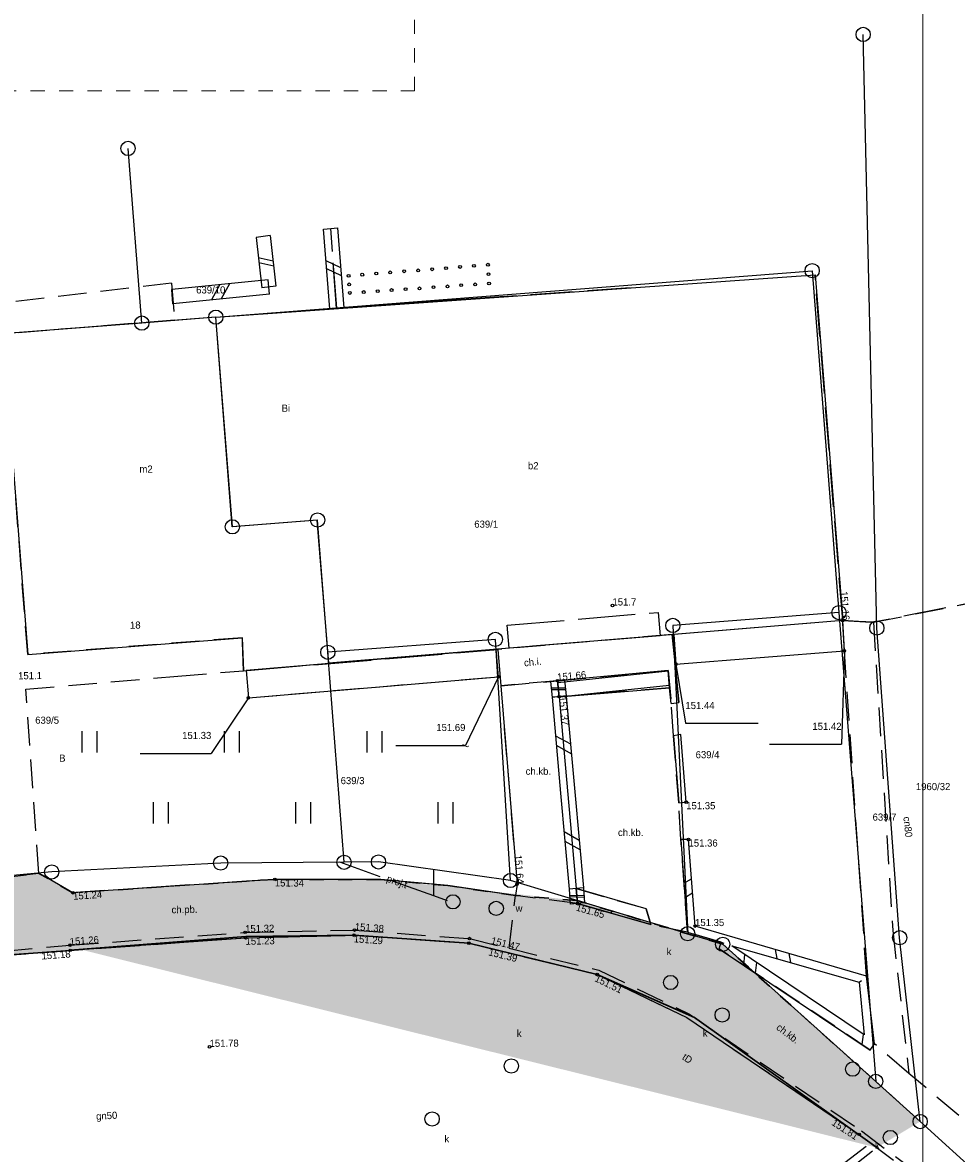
# Model space of a CAD drawing. Extents: x 7583285 to 7585126, y 6019995 to 6020809.
# Tile 51 of 54: x 7584478 to 7584510, y 6020719 to 6020759. Entities that reach past the tile are written whole.
import ezdxf
from ezdxf.enums import TextEntityAlignment as Align

# ---------------------------------------------------------------- set-up
doc = ezdxf.new("R2010")
doc.units = 0
doc.header["$MEASUREMENT"] = 0
for name, pattern in [('1_1', [0]), ('1_14', [1, 0, -1]), ('1_OTDN_B', [0]), ('1_OTDN_BG', [0]), ('1_OTKC', [1.5, 1, -0.5]), ('1_OTKJ', [2, 1.5, -0.5]), ('1_OTKK', [0]), ('1_OTKS', [0]), ('1_OTKSG', [0]), ('1_OTZI', [1.5, 1, -0.5]), ('1_OTZT', [1.5, 1, -0.5]), ('3', [1, 0.5, -0.5]), ('3_1', [0]), ('3_EGBA', [2.5, 2, -0.5]), ('3_EGBI', [0]), ('3_EGBI17', [0]), ('3_EGBT', [0]), ('3_EGBU_A', [0]), ('4_SULO', [0]), ('4_SUPP_P', [2, 1.5, -0.5]), ('KUM', [1, 0.5, -0.5])]:
    doc.linetypes.add(name, pattern=pattern)
doc.layers.get('0').update_dxf_attribs({"linetype": 'CONTINUOUS', "lineweight": 5})
for name, color, linetype, lineweight in [('0 Krawężnik ', 1, 'CONTINUOUS', 30), ('0 obrzeże', 51, '3', 30), ('Dzialki', 3, 'CONTINUOUS', 25)]:
    doc.layers.add(name, color=color, linetype=linetype, lineweight=lineweight)
for name, color, linetype in [('EADTD_T_0', 216, 'CONTINUOUS'), ('EGBB_E_T_0', 7, 'CONTINUOUS'), ('EGBB_L_0', 36, '3_EGBU_A'), ('EGBC_L_3', 7, '3_EGBA'), ('EGBE_L_2', 7, '3_EGBI'), ('EGBE_L_8', 7, '3_1'), ('Numery_dzialek', 7, 'CONTINUOUS'), ('Numery_uzytkow', 3, 'CONTINUOUS'), ('OTD_L_12', 7, 'CONTINUOUS'), ('OTK_E_T_1', 7, 'CONTINUOUS'), ('OTK_L_0', 7, '1_OTKJ'), ('OTK_L_1', 7, '1_OTKK'), ('OTK_L_2', 7, '1_OTKC'), ('OTK_L_6', 7, '1_OTKS'), ('OTO_L_0', 7, 'CONTINUOUS'), ('OTR_T_0', 7, 'CONTINUOUS'), ('OTR_T_1', 7, 'CONTINUOUS'), ('OTZ_L_3', 7, '1_OTZT'), ('P_SUTP_E_T_0', 30, 'CONTINUOUS'), ('P_SUTP_L_0', 30, '4_SUPP_P'), ('Punkty', 7, 'CONTINUOUS'), ('SUCP_E_T_0', 212, 'CONTINUOUS'), ('SUGP_E_T_0', 52, 'CONTINUOUS'), ('SUK_E_T_4', 36, 'CONTINUOUS'), ('SUK_T_3', 36, 'CONTINUOUS'), ('SUL_L_1', 7, '4_SULO'), ('SUP_E_T_1', 7, 'CONTINUOUS'), ('SUP_T_0', 7, 'CONTINUOUS'), ('SUP_T_4', 7, 'CONTINUOUS'), ('SUTP_E_T_0', 30, 'CONTINUOUS')]:
    doc.layers.add(name, color=color, linetype=linetype)

# ---------------------------------------------------------------- blocks, each defined once
blk = doc.blocks.new('GRT')
at = {"linetype": 'Continuous'}
blk.add_circle((0, 0), 0.25, dxfattribs=at)
blk = doc.blocks.new('1_OTRN')
at = {"linetype": 'Continuous'}
blk.add_circle((0, 0), 0.045, dxfattribs=at)
blk = doc.blocks.new('1_OTRS')
at = {"linetype": 'Continuous'}
blk.add_circle((0, 0), 0.045, dxfattribs=at)
blk = doc.blocks.new('1_OTZT')
at = {"linetype": 'Continuous'}
for p, q in [((-0.2625, -0.375), (-0.2625, 0.375)), ((0.2625, -0.375), (0.2625, 0.375))]:
    blk.add_line(p, q, dxfattribs=at)
blk = doc.blocks.new('4_SUKS')
at = {"linetype": 'Continuous'}
blk.add_circle((0, 0), 0.25, dxfattribs=at)
blk = doc.blocks.new('4_SUPK')
at = {"linetype": 'Continuous'}
blk.add_circle((0, 0), 0.25, dxfattribs=at)
blk = doc.blocks.new('4_SUPW')
at = {"linetype": 'Continuous'}
blk.add_circle((0, 0), 0.25, dxfattribs=at)

msp = doc.modelspace()

# ---------------------------------------------------------------- hatches: boundary and pattern name
at = {"lineweight": 30}
h = msp.add_hatch(color=5, dxfattribs=at)
h.dxf.hatch_style = 1
h.set_gradient(color1=(173, 173, 173), color2=(157, 157, 157), one_color=1, tint=0.52)
edge = h.paths.add_edge_path()
edge.add_line((7584459.314, 6020731.339), (7584460.1, 6020729.39))
edge.add_line((7584460.1, 6020729.39), (7584461.13, 6020727.94))
edge.add_line((7584461.13, 6020727.94), (7584462.62, 6020726.59))
edge.add_line((7584462.62, 6020726.59), (7584464.43, 6020725.75))
edge.add_line((7584464.43, 6020725.75), (7584466.55, 6020725.4))
edge.add_line((7584466.55, 6020725.4), (7584468.28, 6020725.44))
edge.add_line((7584468.28, 6020725.44), (7584471.254, 6020725.658))
edge.add_line((7584471.254, 6020725.658), (7584475.223, 6020725.95))
edge.add_line((7584475.223, 6020725.95), (7584479.311, 6020726.243))
edge.add_line((7584479.311, 6020726.243), (7584485.46, 6020726.69))
edge.add_line((7584485.46, 6020726.69), (7584489.27, 6020726.78))
edge.add_line((7584489.27, 6020726.78), (7584493.3, 6020726.5))
edge.add_line((7584493.3, 6020726.5), (7584497.8, 6020725.4))
edge.add_line((7584497.8, 6020725.4), (7584501.217, 6020723.89))
edge.add_line((7584501.217, 6020723.89), (7584506.338, 6020720.239))
edge.add_line((7584506.338, 6020720.239), (7584507.619, 6020719.325))
edge.add_line((7584507.619, 6020719.325), (7584509.14, 6020720.24))
edge.add_line((7584509.14, 6020720.24), (7584507.58, 6020721.65))
edge.add_line((7584507.58, 6020721.65), (7584502.21, 6020726.46))
edge.add_line((7584502.21, 6020726.46), (7584497.102, 6020727.996))
edge.add_line((7584497.102, 6020727.996), (7584494.94, 6020728.17))
edge.add_line((7584494.94, 6020728.17), (7584492.56, 6020728.52))
edge.add_line((7584492.56, 6020728.52), (7584486.535, 6020728.739))
edge.add_line((7584486.535, 6020728.739), (7584479.4, 6020728.27))
edge.add_line((7584479.4, 6020728.27), (7584478.21, 6020728.95))
edge.add_line((7584478.21, 6020728.95), (7584464.65, 6020727.41))
edge.add_line((7584464.65, 6020727.41), (7584461.645, 6020731.771))
edge = h.paths.add_edge_path()
edge.add_line((7584459.314, 6020731.339), (7584461.664, 6020731.774))
h = msp.add_hatch(color=5, dxfattribs=at)
h.dxf.hatch_style = 1
h.set_gradient(color1=(173, 173, 173), color2=(157, 157, 157), one_color=1, tint=0.52)
edge = h.paths.add_edge_path()
edge.add_line((7584459.314, 6020731.339), (7584460.1, 6020729.39))
edge.add_line((7584460.1, 6020729.39), (7584461.13, 6020727.94))
edge.add_line((7584461.13, 6020727.94), (7584462.62, 6020726.59))
edge.add_line((7584462.62, 6020726.59), (7584464.43, 6020725.75))
edge.add_line((7584464.43, 6020725.75), (7584466.55, 6020725.4))
edge.add_line((7584466.55, 6020725.4), (7584468.28, 6020725.44))
edge.add_line((7584468.28, 6020725.44), (7584471.254, 6020725.658))
edge.add_line((7584471.254, 6020725.658), (7584475.223, 6020725.95))
edge.add_line((7584475.223, 6020725.95), (7584479.311, 6020726.243))
edge.add_line((7584479.311, 6020726.243), (7584485.46, 6020726.69))
edge.add_line((7584485.46, 6020726.69), (7584489.27, 6020726.78))
edge.add_line((7584489.27, 6020726.78), (7584493.3, 6020726.5))
edge.add_line((7584493.3, 6020726.5), (7584497.8, 6020725.4))
edge.add_line((7584497.8, 6020725.4), (7584501.217, 6020723.89))
edge.add_line((7584501.217, 6020723.89), (7584506.338, 6020720.239))
edge.add_line((7584506.338, 6020720.239), (7584507.619, 6020719.325))
edge.add_line((7584507.619, 6020719.325), (7584509.14, 6020720.24))
edge.add_line((7584509.14, 6020720.24), (7584507.58, 6020721.65))
edge.add_line((7584507.58, 6020721.65), (7584502.21, 6020726.46))
edge.add_line((7584502.21, 6020726.46), (7584497.102, 6020727.996))
edge.add_line((7584497.102, 6020727.996), (7584494.94, 6020728.17))
edge.add_line((7584494.94, 6020728.17), (7584492.56, 6020728.52))
edge.add_line((7584492.56, 6020728.52), (7584486.535, 6020728.739))
edge.add_line((7584486.535, 6020728.739), (7584479.4, 6020728.27))
edge.add_line((7584479.4, 6020728.27), (7584478.21, 6020728.95))
edge.add_line((7584478.21, 6020728.95), (7584464.65, 6020727.41))
edge.add_line((7584464.65, 6020727.41), (7584461.645, 6020731.771))
edge = h.paths.add_edge_path()
edge.add_line((7584459.314, 6020731.339), (7584461.664, 6020731.774))
h = msp.add_hatch(color=5, dxfattribs=at)
h.dxf.hatch_style = 1
h.set_gradient(color1=(173, 173, 173), color2=(157, 157, 157), one_color=1, tint=0.52)
edge = h.paths.add_edge_path()
edge.add_line((7584459.314, 6020731.339), (7584460.1, 6020729.39))
edge.add_line((7584460.1, 6020729.39), (7584461.13, 6020727.94))
edge.add_line((7584461.13, 6020727.94), (7584462.62, 6020726.59))
edge.add_line((7584462.62, 6020726.59), (7584464.43, 6020725.75))
edge.add_line((7584464.43, 6020725.75), (7584466.55, 6020725.4))
edge.add_line((7584466.55, 6020725.4), (7584468.28, 6020725.44))
edge.add_line((7584468.28, 6020725.44), (7584471.254, 6020725.658))
edge.add_line((7584471.254, 6020725.658), (7584475.223, 6020725.95))
edge.add_line((7584475.223, 6020725.95), (7584479.311, 6020726.243))
edge.add_line((7584479.311, 6020726.243), (7584485.46, 6020726.69))
edge.add_line((7584485.46, 6020726.69), (7584489.27, 6020726.78))
edge.add_line((7584489.27, 6020726.78), (7584493.3, 6020726.5))
edge.add_line((7584493.3, 6020726.5), (7584497.8, 6020725.4))
edge.add_line((7584497.8, 6020725.4), (7584501.217, 6020723.89))
edge.add_line((7584501.217, 6020723.89), (7584506.338, 6020720.239))
edge.add_line((7584506.338, 6020720.239), (7584507.619, 6020719.325))
edge.add_line((7584507.619, 6020719.325), (7584509.14, 6020720.24))
edge.add_line((7584509.14, 6020720.24), (7584507.58, 6020721.65))
edge.add_line((7584507.58, 6020721.65), (7584502.21, 6020726.46))
edge.add_line((7584502.21, 6020726.46), (7584497.102, 6020727.996))
edge.add_line((7584497.102, 6020727.996), (7584494.94, 6020728.17))
edge.add_line((7584494.94, 6020728.17), (7584492.56, 6020728.52))
edge.add_line((7584492.56, 6020728.52), (7584486.535, 6020728.739))
edge.add_line((7584486.535, 6020728.739), (7584479.4, 6020728.27))
edge.add_line((7584479.4, 6020728.27), (7584478.21, 6020728.95))
edge.add_line((7584478.21, 6020728.95), (7584464.65, 6020727.41))
edge.add_line((7584464.65, 6020727.41), (7584461.645, 6020731.771))
edge = h.paths.add_edge_path()
edge.add_line((7584459.314, 6020731.339), (7584461.664, 6020731.774))
h = msp.add_hatch(color=5, dxfattribs=at)
h.dxf.hatch_style = 1
h.set_gradient(color1=(173, 173, 173), color2=(157, 157, 157), one_color=1, tint=0.52)
edge = h.paths.add_edge_path()
edge.add_line((7584459.314, 6020731.342), (7584461.645, 6020731.771))
edge.add_line((7584461.645, 6020731.771), (7584464.651, 6020727.409))
edge.add_line((7584464.651, 6020727.409), (7584475.791, 6020728.669))
edge.add_line((7584475.791, 6020728.669), (7584478.21, 6020728.95))
edge.add_line((7584478.21, 6020728.95), (7584479.4, 6020728.27))
edge.add_line((7584479.4, 6020728.27), (7584486.49, 6020728.74))
edge.add_line((7584486.49, 6020728.74), (7584490.21, 6020728.73))
edge.add_line((7584490.21, 6020728.73), (7584497.102, 6020727.996))
edge.add_line((7584497.102, 6020727.996), (7584502.21, 6020726.46))
edge.add_line((7584502.21, 6020726.46), (7584503.274, 6020725.507))
edge.add_line((7584503.274, 6020725.507), (7584507.58, 6020721.65))
edge.add_line((7584507.58, 6020721.65), (7584509.14, 6020720.24))
edge.add_line((7584509.14, 6020720.24), (7584507.619, 6020719.325))
h = msp.add_hatch(color=5, dxfattribs=at)
h.dxf.hatch_style = 1
h.set_gradient(color1=(173, 173, 173), color2=(157, 157, 157), one_color=1, tint=0.52)
h.paths.add_polyline_path([(7584476.782, 6020728.639, 0.59939), (7584477.18, 6020728.828), (7584478.21, 6020728.95), (7584479.361, 6020728.292, 1.300226), (7584479.445, 6020728.27, 0.016415), (7584479.445, 6020728.273), (7584486.446, 6020728.733, 0.918309), (7584486.49, 6020728.74), (7584486.445, 6020728.737, -1.033657), (7584486.535, 6020728.74, -0.004866), (7584486.535, 6020728.739), (7584486.446, 6020728.733, -0.021148), (7584486.445, 6020728.737), (7584486.535, 6020728.739, -0.918309), (7584486.446, 6020728.733), (7584486.535, 6020728.739), (7584490.893, 6020728.581), (7584492.07, 6020728.16), (7584492.497, 6020728.009, 1.126288), (7584492.99, 6020727.95, 0.887872), (7584492.497, 6020728.009), (7584492.07, 6020728.16), (7584492.07, 6020728.538), (7584492.56, 6020728.52), (7584494.94, 6020728.17), (7584494.71, 6020726.32), (7584493.364, 6020726.649, 0.060045), (7584493.365, 6020726.66, 0.963521), (7584493.275, 6020726.663), (7584489.335, 6020726.957, 0.018578), (7584489.335, 6020726.96, 1.01047), (7584489.245, 6020726.959), (7584485.495, 6020726.881, 1.026452), (7584485.405, 6020726.877), (7584479.345, 6020726.433, 1.008653), (7584479.255, 6020726.426), (7584476.98, 6020726.22)])
h.paths.add_polyline_path([(7584494.51, 6020727.72, 1), (7584494.01, 6020727.72, 1)], flags=16)
h.paths.add_polyline_path([(7584482.69, 6020727.888), (7584482.7, 6020727.388), (7584483.95, 6020727.412), (7584483.94, 6020727.912)], flags=8)
h.paths.add_polyline_path([(7584486.428, 6020728.803), (7584486.427, 6020728.428), (7584487.635, 6020728.424), (7584487.636, 6020728.799)], flags=24)
h.paths.add_polyline_path([(7584485.381, 6020727.191), (7584485.389, 6020726.816), (7584486.597, 6020726.841), (7584486.589, 6020727.216)], flags=24)
h.paths.add_polyline_path([(7584494.074, 6020726.798), (7584493.984, 6020726.434), (7584495.158, 6020726.147), (7584495.247, 6020726.511)], flags=24)
h.paths.add_polyline_path([(7584479.334, 6020728.328), (7584479.358, 6020727.954), (7584480.564, 6020728.034), (7584480.539, 6020728.408)], flags=24)
h.paths.add_polyline_path([(7584479.215, 6020726.737), (7584479.242, 6020726.363), (7584480.447, 6020726.451), (7584480.42, 6020726.825)], flags=24)
h.paths.add_polyline_path([(7584489.251, 6020727.276), (7584489.223, 6020726.902), (7584490.428, 6020726.813), (7584490.456, 6020727.187)], flags=24)
h.paths.add_polyline_path([(7584490.206, 6020729.096), (7584490.038, 6020728.625), (7584491.334, 6020728.164), (7584491.502, 6020728.635)], flags=24)
h = msp.add_hatch(color=5, dxfattribs=at)
h.dxf.hatch_style = 1
h.set_gradient(color1=(173, 173, 173), color2=(157, 157, 157), one_color=1, tint=0.52)
h.paths.add_polyline_path([(7584494.94, 6020728.17), (7584496.856, 6020727.923), (7584496.86, 6020727.87), (7584497.065, 6020727.886, 0.833624), (7584497.153, 6020727.877), (7584497.8, 6020727.69), (7584498.089, 6020727.609), (7584499.69, 6020727.15), (7584500.384, 6020727.009), (7584500.741, 6020726.902, 0.999392), (7584501.219, 6020726.758), (7584501.971, 6020726.532, 0.520007), (7584502.224, 6020726.21), (7584503.274, 6020725.507), (7584506.829, 6020722.323, 2.886144), (7584507.02, 6020722.08, 0.086855), (7584507.005, 6020722.165), (7584507.394, 6020721.817, 0.997756), (7584507.765, 6020721.482), (7584508.955, 6020720.408, 0.330355), (7584508.926, 6020720.111), (7584508.329, 6020719.753, 1.283374), (7584507.914, 6020719.503), (7584507.752, 6020719.406), (7584507.08, 6020719.91), (7584501.217, 6020723.89), (7584501.04, 6020724.01), (7584497.86, 6020725.55), (7584494.71, 6020726.32)])
h.paths.add_polyline_path([(7584500.63, 6020725.12, 1), (7584500.13, 6020725.12, 1)], flags=16)
h.paths.add_polyline_path([(7584502.44, 6020723.98, 1), (7584501.94, 6020723.98, 1)], flags=16)
h.paths.add_polyline_path([(7584500.181, 6020726.393), (7584500.181, 6020726.018), (7584500.473, 6020726.018), (7584500.473, 6020726.393)], flags=8)
h.paths.add_polyline_path([(7584494.898, 6020727.808), (7584494.898, 6020727.558), (7584495.148, 6020727.558), (7584495.148, 6020727.808)], flags=8)
h.paths.add_polyline_path([(7584504.131, 6020723.844), (7584503.905, 6020723.545), (7584504.869, 6020722.816), (7584505.095, 6020723.115)], flags=8)
h.paths.add_polyline_path([(7584507.487, 6020719.593), (7584507.487, 6020719.218), (7584507.779, 6020719.218), (7584507.779, 6020719.593)], flags=24)
h.paths.add_polyline_path([(7584494.074, 6020726.798), (7584493.984, 6020726.434), (7584495.158, 6020726.147), (7584495.247, 6020726.511)], flags=24)
h.paths.add_polyline_path([(7584497.067, 6020727.967), (7584496.964, 6020727.607), (7584498.125, 6020727.274), (7584498.229, 6020727.634)], flags=24)

# ---------------------------------------------------------------- linework, layer by layer
at = {"color": 0, "linetype": 'KUM', "lineweight": 20}
for p, q in [((7584491.393, 6020756.408), (7584491.393, 6020787.733)), ((7584462.917, 6020756.408), (7584491.393, 6020756.408))]:
    msp.add_line(p, q, dxfattribs=at)
at = {"lineweight": 9}
msp.add_lwpolyline([(7584509.239, 6020643.695), (7584299.239, 6020643.695), (7584299.239, 6020792.195), (7584509.239, 6020792.195), (7584509.239, 6020643.695)], dxfattribs=at)
at = {"layer": '0 Krawężnik ', "lineweight": 30}
msp.add_lwpolyline([(7584507.619, 6020719.325), (7584501.217, 6020723.89), (7584497.8, 6020725.4), (7584493.3, 6020726.5), (7584489.27, 6020726.78), (7584485.468, 6020726.734), (7584479.31, 6020726.25), (7584479.311, 6020726.243), (7584475.223, 6020725.95)], dxfattribs=at)
at = {"layer": '0 obrzeże', "lineweight": 30}
for p, q in [((7584478.197, 6020728.957), (7584476.77, 6020728.78)), ((7584479.4, 6020728.27), (7584478.197, 6020728.957)), ((7584486.49, 6020728.74), (7584479.4, 6020728.27)), ((7584490.21, 6020728.73), (7584486.49, 6020728.74)), ((7584492.56, 6020728.52), (7584490.21, 6020728.73)), ((7584494.94, 6020728.17), (7584492.56, 6020728.52)), ((7584497.102, 6020727.996), (7584494.94, 6020728.17)), ((7584502.21, 6020726.46), (7584497.102, 6020727.996)), ((7584507.58, 6020721.65), (7584502.21, 6020726.46)), ((7584509.14, 6020720.24), (7584507.58, 6020721.65))]:
    msp.add_line(p, q, dxfattribs=at)
at = {"layer": 'Dzialki'}
for p, q in [((7584507.62, 6020737.56), (7584507.14, 6020758.39)), ((7584481.82, 6020748.26), (7584481.34, 6020754.39)), ((7584484.42, 6020748.47), (7584505.35, 6020750.1)), ((7584505.35, 6020750.1), (7584506.29, 6020738.1)), ((7584481.82, 6020748.26), (7584475.44, 6020747.77)), ((7584484.42, 6020748.47), (7584481.82, 6020748.26)), ((7584485, 6020741.11), (7584484.42, 6020748.47)), ((7584487.99, 6020741.35), (7584485, 6020741.11)), ((7584488.35, 6020736.71), (7584487.99, 6020741.35)), ((7584506.29, 6020738.1), (7584500.46, 6020737.65)), ((7584506.29, 6020738.1), (7584507.58, 6020721.65)), ((7584500.46, 6020737.65), (7584500.98, 6020726.83)), ((7584508.42, 6020726.69), (7584507.62, 6020737.56)), ((7584494.23, 6020737.16), (7584488.35, 6020736.71)), ((7584494.76, 6020728.7), (7584494.23, 6020737.16)), ((7584488.92, 6020729.34), (7584488.35, 6020736.71)), ((7584484.59, 6020729.31), (7584478.66, 6020729)), ((7584488.92, 6020729.34), (7584484.59, 6020729.31)), ((7584490.13, 6020729.35), (7584488.92, 6020729.34)), ((7584494.76, 6020728.7), (7584490.13, 6020729.35)), ((7584478.66, 6020729), (7584476.93, 6020728.84)), ((7584500.98, 6020726.83), (7584494.76, 6020728.7)), ((7584502.21, 6020726.46), (7584500.98, 6020726.83)), ((7584507.58, 6020721.65), (7584502.21, 6020726.46)), ((7584509.14, 6020720.24), (7584508.42, 6020726.69)), ((7584507.58, 6020721.65), (7584509.14, 6020720.24)), ((7584513.03, 6020716.7), (7584509.14, 6020720.24))]:
    msp.add_line(p, q, dxfattribs=at)
at = {"layer": 'EGBB_L_0', "linetype": '3_EGBU_A'}
for p, q in [((7584484.42, 6020748.47), (7584505.45, 6020749.96)), ((7584505.45, 6020749.96), (7584506.42, 6020737.82)), ((7584484.42, 6020748.47), (7584476.94, 6020747.88)), ((7584484.99, 6020741.11), (7584484.42, 6020748.47)), ((7584476.94, 6020747.88), (7584477.82, 6020736.63)), ((7584487.98, 6020741.35), (7584484.99, 6020741.11)), ((7584488.38, 6020736.33), (7584487.98, 6020741.35)), ((7584506.42, 6020737.82), (7584488.38, 6020736.33)), ((7584477.82, 6020736.63), (7584485.34, 6020737.22)), ((7584485.34, 6020737.22), (7584485.39, 6020736.06)), ((7584485.39, 6020736.06), (7584488.38, 6020736.33))]:
    msp.add_line(p, q, dxfattribs=at)
at = {"layer": 'EGBC_L_3', "linetype": '3_EGBA'}
for p, q in [((7584494.65, 6020737.66), (7584499.95, 6020738.11)), ((7584499.95, 6020738.11), (7584500.02, 6020737.29)), ((7584494.72, 6020736.85), (7584494.65, 6020737.66)), ((7584500.02, 6020737.29), (7584494.72, 6020736.85)), ((7584485.39, 6020736.06), (7584494.32, 6020736.81))]:
    msp.add_line(p, q, dxfattribs=at)
at = {"layer": 'EGBE_L_2', "linetype": '3_EGBI'}
for p, q in [((7584488.66, 6020748.78), (7584488.54, 6020750.38)), ((7584494.55, 6020749.19), (7584488.66, 6020748.78))]:
    msp.add_line(p, q, dxfattribs=at)
at = {"layer": 'EGBE_L_2', "linetype": '3_EGBT'}
for centre in [(7584492.5, 6020750.19), (7584492.99, 6020750.23), (7584493.48, 6020750.27), (7584493.97, 6020750.31), (7584493.97, 6020750.31), (7584489.08, 6020749.92), (7584489.08, 6020749.92), (7584489.56, 6020749.96), (7584490.05, 6020750), (7584490.54, 6020750.04), (7584491.03, 6020750.08), (7584491.52, 6020750.11), (7584492.01, 6020750.15), (7584493.99, 6020749.98), (7584489.1, 6020749.62), (7584490.1, 6020749.38), (7584490.59, 6020749.42), (7584491.08, 6020749.45), (7584491.57, 6020749.48), (7584492.06, 6020749.52), (7584492.55, 6020749.55), (7584493.03, 6020749.59), (7584493.52, 6020749.62), (7584494.01, 6020749.65), (7584494.01, 6020749.65), (7584489.12, 6020749.32), (7584489.12, 6020749.32), (7584489.61, 6020749.35)]:
    msp.add_circle(centre, 0.05, dxfattribs=at)
at = {"layer": 'EGBE_L_8', "linetype": '3_EGBI17'}
for p, q in [((7584506.42, 6020737.82), (7584500.49, 6020737.33)), ((7584506.48, 6020736.76), (7584506.42, 6020737.82)), ((7584500.49, 6020737.33), (7584500.57, 6020736.29)), ((7584494.26, 6020736.81), (7584485.48, 6020736.07)), ((7584494.34, 6020735.85), (7584494.26, 6020736.81)), ((7584500.57, 6020736.29), (7584506.48, 6020736.76)), ((7584485.48, 6020736.07), (7584485.56, 6020735.11)), ((7584485.56, 6020735.11), (7584494.34, 6020735.85))]:
    msp.add_line(p, q, dxfattribs=at)
at = {"layer": 'OTD_L_12'}
for p, q in [((7584488.2, 6020751.56), (7584488.7, 6020751.6)), ((7584488.42, 6020748.76), (7584488.2, 6020751.56)), ((7584488.92, 6020748.8), (7584488.7, 6020751.6)), ((7584486.33, 6020751.33), (7584485.83, 6020751.27)), ((7584485.83, 6020751.27), (7584486.03, 6020749.5)), ((7584486.33, 6020751.33), (7584486.53, 6020749.56)), ((7584485.91, 6020750.56), (7584486.43, 6020750.44)), ((7584485.93, 6020750.39), (7584486.45, 6020750.27)), ((7584488.81, 6020750.2), (7584488.29, 6020750.44)), ((7584488.83, 6020749.92), (7584488.31, 6020750.16)), ((7584486.26, 6020749.78), (7584482.87, 6020749.44)), ((7584482.91, 6020748.94), (7584482.87, 6020749.44)), ((7584484.56, 6020749.61), (7584484.27, 6020749.08)), ((7584484.9, 6020749.64), (7584484.61, 6020749.11)), ((7584486.53, 6020749.56), (7584486.03, 6020749.5)), ((7584486.3, 6020749.28), (7584486.26, 6020749.78)), ((7584486.3, 6020749.28), (7584482.91, 6020748.94)), ((7584488.42, 6020748.76), (7584488.92, 6020748.8)), ((7584496.66, 6020735.74), (7584496.16, 6020735.68)), ((7584496.16, 6020735.68), (7584496.22, 6020735.12)), ((7584496.66, 6020735.74), (7584496.72, 6020735.18)), ((7584496.19, 6020735.46), (7584496.69, 6020735.46)), ((7584496.19, 6020735.4), (7584496.69, 6020735.4)), ((7584496.72, 6020735.18), (7584496.22, 6020735.12)), ((7584496.72, 6020735.17), (7584496.22, 6020735.13)), ((7584496.72, 6020735.17), (7584497.02, 6020731.81)), ((7584496.22, 6020735.13), (7584496.52, 6020731.76)), ((7584496.34, 6020733.78), (7584496.87, 6020733.49)), ((7584496.37, 6020733.45), (7584496.9, 6020733.15)), ((7584496.52, 6020731.76), (7584496.82, 6020728.4)), ((7584497.02, 6020731.81), (7584497.32, 6020728.44)), ((7584496.64, 6020730.42), (7584497.17, 6020730.12)), ((7584496.67, 6020730.08), (7584497.2, 6020729.79)), ((7584497.32, 6020728.44), (7584496.82, 6020728.4)), ((7584497.32, 6020728.44), (7584496.82, 6020728.4)), ((7584496.82, 6020728.4), (7584496.86, 6020727.87)), ((7584497.32, 6020728.44), (7584497.36, 6020727.91)), ((7584496.84, 6020728.19), (7584497.34, 6020728.17)), ((7584496.84, 6020728.14), (7584497.34, 6020728.12)), ((7584497.36, 6020727.91), (7584496.86, 6020727.87))]:
    msp.add_line(p, q, dxfattribs=at)
at = {"layer": 'OTD_L_12', "linetype": '1_OTDN_B'}
for p, q in [((7584500.74, 6020733.82), (7584500.48, 6020733.78)), ((7584500.93, 6020731.45), (7584500.74, 6020733.82)), ((7584500.67, 6020731.42), (7584500.93, 6020731.45)), ((7584501.01, 6020730.14), (7584500.74, 6020730.14)), ((7584501.24, 6020727.1), (7584501.01, 6020730.14)), ((7584507.26, 6020725.34), (7584501.24, 6020727.1)), ((7584507.17, 6020723.28), (7584502.53, 6020726.41)), ((7584507, 6020725.13), (7584507.17, 6020723.28))]:
    msp.add_line(p, q, dxfattribs=at)
at = {"layer": 'OTD_L_12', "linetype": '1_OTDN_BG'}
for p, q in [((7584500.48, 6020733.78), (7584500.67, 6020731.42)), ((7584500.74, 6020730.14), (7584500.9, 6020727.81)), ((7584500.9, 6020727.81), (7584500.97, 6020726.89)), ((7584500.97, 6020726.89), (7584502.15, 6020726.53)), ((7584502.09, 6020726.3), (7584502.15, 6020726.53)), ((7584502.09, 6020726.3), (7584507.39, 6020722.75)), ((7584502.53, 6020726.41), (7584507, 6020725.13)), ((7584507.54, 6020722.97), (7584507.26, 6020725.34)), ((7584507.39, 6020722.75), (7584507.54, 6020722.97))]:
    msp.add_line(p, q, dxfattribs=at)
at = {"layer": 'OTD_L_12', "linetype": '1_1'}
for p, q in [((7584500.85, 6020728.6), (7584501.11, 6020728.76)), ((7584500.88, 6020728.1), (7584501.15, 6020728.27)), ((7584502.95, 6020725.73), (7584502.99, 6020726.1)), ((7584504.12, 6020725.96), (7584504.06, 6020726.28)), ((7584504.6, 6020725.82), (7584504.54, 6020726.14)), ((7584503.36, 6020725.45), (7584503.41, 6020725.82)), ((7584507.1, 6020722.94), (7584507.15, 6020723.3))]:
    msp.add_line(p, q, dxfattribs=at)
at = {"layer": 'OTD_L_12', "linetype": '1_14'}
for p, q in [((7584502.15, 6020726.53), (7584502.53, 6020726.41)), ((7584507, 6020725.13), (7584507.26, 6020725.34))]:
    msp.add_line(p, q, dxfattribs=at)
at = {"layer": 'OTK_L_0', "linetype": '1_OTKJ'}
for p, q in [((7584488.67, 6020748.78), (7584488.45, 6020751.58)), ((7584506.42, 6020737.82), (7584505.45, 6020749.96)), ((7584498.96, 6020749.5), (7584488.67, 6020748.78)), ((7584513.96, 6020739.05), (7584507.5, 6020737.76)), ((7584506.97, 6020737.79), (7584506.42, 6020737.82)), ((7584507.5, 6020737.76), (7584506.97, 6020737.79)), ((7584468.28, 6020725.44), (7584485.46, 6020726.69)), ((7584485.46, 6020726.69), (7584489.27, 6020726.78)), ((7584489.27, 6020726.78), (7584493.3, 6020726.5)), ((7584493.3, 6020726.5), (7584497.8, 6020725.4)), ((7584497.8, 6020725.4), (7584500.95, 6020723.89)), ((7584500.95, 6020723.89), (7584507, 6020719.79)), ((7584507, 6020719.79), (7584513.74, 6020714.73))]:
    msp.add_line(p, q, dxfattribs=at)
at = {"layer": 'OTK_L_1', "linetype": '1_OTKK'}
for p, q in [((7584486.49, 6020728.74), (7584479.4, 6020728.27)), ((7584490.21, 6020728.73), (7584486.49, 6020728.74)), ((7584492.56, 6020728.52), (7584490.21, 6020728.73)), ((7584494.94, 6020728.17), (7584492.56, 6020728.52)), ((7584479.31, 6020726.25), (7584485.46, 6020726.69)), ((7584485.46, 6020726.69), (7584489.27, 6020726.78)), ((7584489.27, 6020726.78), (7584493.3, 6020726.5)), ((7584493.3, 6020726.5), (7584497.8, 6020725.4)), ((7584468.28, 6020725.44), (7584479.31, 6020726.25)), ((7584497.8, 6020725.4), (7584500.95, 6020723.89)), ((7584500.95, 6020723.89), (7584507, 6020719.79))]:
    msp.add_line(p, q, dxfattribs=at)
at = {"layer": 'OTK_L_2', "linetype": '1_OTKC'}
for p, q in [((7584482.86, 6020749.66), (7584476.69, 6020748.94)), ((7584482.86, 6020749.66), (7584482.97, 6020748.36)), ((7584482.97, 6020748.36), (7584476.95, 6020747.88)), ((7584477.82, 6020736.63), (7584476.95, 6020747.88)), ((7584507.5, 6020737.76), (7584513.96, 6020739.05)), ((7584506.42, 6020737.82), (7584507.5, 6020737.76)), ((7584506.48, 6020736.73), (7584506.42, 6020737.82)), ((7584507.5, 6020737.76), (7584508.18, 6020726.95)), ((7584485.35, 6020737.22), (7584477.82, 6020736.63)), ((7584485.39, 6020736.06), (7584485.35, 6020737.22)), ((7584500.44, 6020737.33), (7584494.32, 6020736.81)), ((7584500.67, 6020734.95), (7584500.44, 6020737.33)), ((7584494.32, 6020736.81), (7584494.42, 6020735.53)), ((7584507.26, 6020725.34), (7584506.48, 6020736.73)), ((7584483.09, 6020735.87), (7584485.39, 6020736.06)), ((7584496.41, 6020735.71), (7584500.29, 6020736.07)), ((7584500.29, 6020736.07), (7584500.4, 6020734.91)), ((7584477.75, 6020735.41), (7584483.09, 6020735.87)), ((7584496.41, 6020735.71), (7584494.42, 6020735.53)), ((7584494.42, 6020735.53), (7584496.41, 6020735.71)), ((7584496.47, 6020735.15), (7584496.41, 6020735.71)), ((7584478.21, 6020728.95), (7584477.75, 6020735.41)), ((7584494.42, 6020735.53), (7584494.99, 6020728.57)), ((7584500.34, 6020735.46), (7584496.47, 6020735.15)), ((7584500.4, 6020734.91), (7584500.34, 6020735.46)), ((7584500.4, 6020734.91), (7584500.67, 6020734.95)), ((7584500.48, 6020733.78), (7584500.4, 6020734.91)), ((7584500.67, 6020731.42), (7584500.48, 6020733.78)), ((7584500.74, 6020730.14), (7584500.67, 6020731.42)), ((7584500.97, 6020726.89), (7584500.74, 6020730.14)), ((7584476.77, 6020728.78), (7584478.21, 6020728.95)), ((7584479.4, 6020728.27), (7584478.21, 6020728.95)), ((7584486.49, 6020728.74), (7584479.4, 6020728.27)), ((7584490.21, 6020728.73), (7584486.49, 6020728.74)), ((7584492.56, 6020728.52), (7584490.21, 6020728.73)), ((7584494.94, 6020728.17), (7584492.56, 6020728.52)), ((7584494.99, 6020728.57), (7584494.94, 6020728.17)), ((7584497.07, 6020728.42), (7584499.52, 6020727.71)), ((7584497.11, 6020727.89), (7584497.07, 6020728.42)), ((7584494.71, 6020726.32), (7584494.94, 6020728.17)), ((7584497.11, 6020727.89), (7584494.94, 6020728.17)), ((7584497.8, 6020727.69), (7584497.11, 6020727.89)), ((7584498.73, 6020727.43), (7584497.8, 6020727.69)), ((7584499.52, 6020727.71), (7584499.69, 6020727.15)), ((7584499.69, 6020727.15), (7584498.73, 6020727.43)), ((7584479.3, 6020726.43), (7584485.45, 6020726.88)), ((7584485.45, 6020726.88), (7584489.29, 6020726.96)), ((7584489.29, 6020726.96), (7584493.32, 6020726.66)), ((7584500.97, 6020726.89), (7584499.69, 6020727.15)), ((7584502.15, 6020726.53), (7584500.97, 6020726.89)), ((7584508.18, 6020726.95), (7584508.74, 6020721.93)), ((7584476.98, 6020726.22), (7584479.3, 6020726.43)), ((7584493.32, 6020726.66), (7584494.71, 6020726.32)), ((7584502.09, 6020726.3), (7584502.15, 6020726.53)), ((7584494.71, 6020726.32), (7584497.86, 6020725.55)), ((7584507.39, 6020722.75), (7584502.09, 6020726.3)), ((7584497.86, 6020725.55), (7584501.04, 6020724.01)), ((7584507.54, 6020722.97), (7584507.26, 6020725.34)), ((7584501.04, 6020724.01), (7584507.08, 6020719.91)), ((7584507.39, 6020722.75), (7584507.54, 6020722.97)), ((7584508.74, 6020721.93), (7584507.54, 6020722.97)), ((7584515.09, 6020716.6), (7584508.74, 6020721.93)), ((7584507.08, 6020719.91), (7584513.85, 6020714.83))]:
    msp.add_line(p, q, dxfattribs=at)
at = {"layer": 'OTK_L_6', "linetype": '1_OTKS'}
for p, q in [((7584500.29, 6020736.07), (7584496.41, 6020735.71)), ((7584500.34, 6020735.46), (7584500.29, 6020736.07)), ((7584496.47, 6020735.15), (7584500.34, 6020735.46)), ((7584499.52, 6020727.71), (7584497.07, 6020728.42)), ((7584497.07, 6020728.42), (7584497.11, 6020727.89)), ((7584497.11, 6020727.89), (7584499.69, 6020727.15)), ((7584499.69, 6020727.15), (7584499.52, 6020727.71))]:
    msp.add_line(p, q, dxfattribs=at)
at = {"layer": 'OTK_L_6', "linetype": '1_1'}
for p, q in [((7584496.42, 6020735.65), (7584500.29, 6020736.06)), ((7584496.47, 6020735.15), (7584500.33, 6020735.56)), ((7584498.3, 6020727.55), (7584497.11, 6020727.89))]:
    msp.add_line(p, q, dxfattribs=at)
at = {"layer": 'OTK_L_6', "linetype": '1_OTKSG'}
msp.add_line((7584496.41, 6020735.71), (7584496.47, 6020735.15), dxfattribs=at)
at = {"layer": 'OTK_L_6', "linetype": '1_14'}
msp.add_line((7584498.3, 6020727.55), (7584498.44, 6020728.02), dxfattribs=at)
at = {"layer": 'OTO_L_0'}
for p, q in [((7584500.44, 6020737.33), (7584500.67, 6020734.95)), ((7584494.32, 6020736.81), (7584494.42, 6020735.53)), ((7584496.41, 6020735.71), (7584496.47, 6020735.15)), ((7584494.42, 6020735.53), (7584494.99, 6020728.57)), ((7584496.47, 6020735.15), (7584497.07, 6020728.42)), ((7584497.07, 6020728.42), (7584497.11, 6020727.89))]:
    msp.add_line(p, q, dxfattribs=at)
at = {"layer": 'OTR_T_0', "linetype": 'Continuous'}
for p, q in [((7584506.48, 6020736.76), (7584506.38, 6020733.48)), ((7584500.57, 6020736.29), (7584500.9, 6020734.22)), ((7584494.34, 6020735.85), (7584493.18, 6020733.44)), ((7584485.56, 6020735.11), (7584484.26, 6020733.16)), ((7584500.9, 6020734.22), (7584503.45, 6020734.22)), ((7584481.76, 6020733.16), (7584484.26, 6020733.16)), ((7584490.74, 6020733.44), (7584493.18, 6020733.44)), ((7584503.85, 6020733.48), (7584506.38, 6020733.48))]:
    msp.add_line(p, q, dxfattribs=at)
at = {"layer": 'OTZ_L_3', "linetype": '1_OTZI'}
for p, q in [((7584494.26, 6020736.81), (7584494.32, 6020736.81)), ((7584494.34, 6020735.85), (7584494.26, 6020736.81)), ((7584494.32, 6020736.81), (7584494.42, 6020735.53)), ((7584483.09, 6020735.87), (7584485.39, 6020736.06)), ((7584485.39, 6020736.06), (7584485.48, 6020736.07)), ((7584485.48, 6020736.07), (7584485.56, 6020735.11)), ((7584477.75, 6020735.41), (7584483.09, 6020735.87)), ((7584485.56, 6020735.11), (7584494.34, 6020735.85)), ((7584478.21, 6020728.95), (7584477.75, 6020735.41)), ((7584494.42, 6020735.53), (7584494.99, 6020728.57)), ((7584479.4, 6020728.27), (7584478.21, 6020728.95)), ((7584486.49, 6020728.74), (7584479.4, 6020728.27)), ((7584490.21, 6020728.73), (7584486.49, 6020728.74)), ((7584492.56, 6020728.52), (7584490.21, 6020728.73)), ((7584494.94, 6020728.17), (7584492.56, 6020728.52)), ((7584494.99, 6020728.57), (7584494.94, 6020728.17))]:
    msp.add_line(p, q, dxfattribs=at)
at = {"layer": 'P_SUTP_L_0', "linetype": '4_SUPP_P'}
for p, q in [((7584492.07, 6020728.16), (7584488.74, 6020729.35)), ((7584492.07, 6020728.16), (7584492.07, 6020729.09)), ((7584492.55, 6020727.99), (7584492.07, 6020728.16))]:
    msp.add_line(p, q, dxfattribs=at)
at = {"layer": 'SUL_L_1', "linetype": '4_SULO'}
for p, q in [((7584500.6, 6020714.3), (7584507.24, 6020719.38)), ((7584500.88, 6020714.1), (7584507.47, 6020719.21))]:
    msp.add_line(p, q, dxfattribs=at)

# ---------------------------------------------------------------- block references
at = {"layer": 'OTR_T_0'}
for p in [(7584506.42, 6020737.82), (7584506.48, 6020736.76), (7584500.57, 6020736.29), (7584494.34, 6020735.85), (7584496.41, 6020735.71), (7584485.56, 6020735.11), (7584496.47, 6020735.15), (7584500.93, 6020731.45), (7584501.01, 6020730.14), (7584486.49, 6020728.74), (7584494.99, 6020728.57), (7584479.4, 6020728.27), (7584497.11, 6020727.89), (7584485.45, 6020726.88), (7584489.27, 6020726.78), (7584489.29, 6020726.96), (7584501.24, 6020727.1), (7584479.3, 6020726.43), (7584485.46, 6020726.69), (7584493.3, 6020726.5), (7584493.32, 6020726.66), (7584479.31, 6020726.25), (7584497.8, 6020725.4), (7584507, 6020719.79)]:
    msp.add_blockref('1_OTRS', p, dxfattribs=at)
at = {"layer": 'OTR_T_0', "rotation": 0.413872}
msp.add_blockref('1_OTRS', (7584484.2, 6020722.86), dxfattribs=at)
at = {"layer": 'OTR_T_1'}
msp.add_blockref('1_OTRN', (7584498.34, 6020738.35), dxfattribs=at)
at = {"layer": 'OTZ_L_3'}
for p in [(7584479.99, 6020733.57), (7584484.99, 6020733.57), (7584489.99, 6020733.57), (7584482.49, 6020731.07), (7584487.49, 6020731.07), (7584492.49, 6020731.07)]:
    msp.add_blockref('1_OTZT', p, dxfattribs=at)
at = {"layer": 'Punkty'}
for p in [(7584507.14, 6020758.39), (7584481.34, 6020754.39), (7584505.35, 6020750.1), (7584484.42, 6020748.47), (7584481.82, 6020748.26), (7584487.99, 6020741.35), (7584485, 6020741.11), (7584506.29, 6020738.1), (7584500.46, 6020737.65), (7584507.62, 6020737.56), (7584494.23, 6020737.16), (7584488.35, 6020736.71), (7584488.92, 6020729.34), (7584490.13, 6020729.35), (7584478.66, 6020729), (7584484.59, 6020729.31), (7584494.76, 6020728.7), (7584500.98, 6020726.83), (7584508.42, 6020726.69), (7584502.21, 6020726.46), (7584507.58, 6020721.65), (7584509.14, 6020720.24)]:
    msp.add_blockref('GRT', p, dxfattribs=at)
at = {"layer": 'SUK_T_3'}
for p in [(7584500.38, 6020725.12), (7584502.19, 6020723.98), (7584494.79, 6020722.19), (7584492.01, 6020720.33), (7584508.09, 6020719.68)]:
    msp.add_blockref('4_SUKS', p, dxfattribs=at)
at = {"layer": 'SUP_T_0'}
for p in [(7584492.74, 6020727.95), (7584506.77, 6020722.08)]:
    msp.add_blockref('4_SUPK', p, dxfattribs=at)
at = {"layer": 'SUP_T_4', "rotation": 0.413872}
msp.add_blockref('4_SUPW', (7584494.26, 6020727.72), dxfattribs=at)

# ---------------------------------------------------------------- texts
at = {"layer": 'EADTD_T_0'}
msp.add_text('18', height=0.25, rotation=1.7014, dxfattribs=at).set_placement((7584481.41, 6020737.53))
at = {"layer": 'EGBB_E_T_0'}
for s, p in [('m2', (7584481.97, 6020743.14)), ('b2', (7584495.56, 6020743.26))]:
    msp.add_text(s, height=0.25, dxfattribs=at).set_placement(p, align=Align.MIDDLE)
at = {"layer": 'Numery_dzialek'}
for s, p in [('639/10', (7584483.73, 6020749.55)), ('639/1', (7584493.49, 6020741.33)), ('639/5', (7584478.08, 6020734.45)), ('639/4', (7584501.26, 6020733.24)), ('639/3', (7584488.8, 6020732.33)), ('1960/32', (7584508.99, 6020732.12)), ('639/7', (7584507.47, 6020731.05))]:
    msp.add_text(s, height=0.25, dxfattribs=at).set_placement(p, align=Align.TOP_LEFT)
at = {"layer": 'Numery_uzytkow'}
for s, p in [('Bi', (7584486.73, 6020745.4)), ('B', (7584478.92, 6020733.12))]:
    msp.add_text(s, height=0.25, dxfattribs=at).set_placement(p, align=Align.TOP_LEFT)
at = {"layer": 'OTK_E_T_1'}
for s, rotation, p in [('ch.i.', 5.3282, (7584495.54, 6020736.37)), ('ch.pb.', 1.0879, (7584483.32, 6020727.65)), ('ch.kb.', 322.9072, (7584504.5, 6020723.33))]:
    msp.add_text(s, height=0.25, rotation=rotation, dxfattribs=at).set_placement(p, align=Align.MIDDLE)
for p in [(7584495.74, 6020732.54), (7584498.98, 6020730.39)]:
    msp.add_text('ch.kb.', height=0.25, dxfattribs=at).set_placement(p, align=Align.MIDDLE)
at = {"layer": 'OTR_T_0'}
for s, rotation, p in [('151.16', 274.4932, (7584506.42, 6020737.82)), ('151.64', 274.8992, (7584494.99, 6020728.57))]:
    msp.add_text(s, height=0.25, rotation=rotation, dxfattribs=at).set_placement(p, align=Align.RIGHT)
for s, rotation, p in [('151.66', 5.3009, (7584496.41, 6020735.71)), ('151.37', 275.0946, (7584496.47, 6020735.15)), ('151.32', 1.1935, (7584485.45, 6020726.88)), ('151.38', 355.7427, (7584489.29, 6020726.96)), ('151.26', 4.1849, (7584479.3, 6020726.43)), ('151.47', 346.2602, (7584494.06, 6020726.48)), ('151.78', 0.4139, (7584484.2, 6020722.86))]:
    msp.add_text(s, height=0.25, rotation=rotation, dxfattribs=at).set_placement(p)
msp.add_text('151.44', height=0.25, dxfattribs=at).set_placement((7584500.9, 6020734.84), align=Align.MIDDLE_LEFT)
for s, p in [('151.69', (7584493.18, 6020734.07)), ('151.42', (7584506.38, 6020734.11)), ('151.33', (7584484.26, 6020733.79))]:
    msp.add_text(s, height=0.25, dxfattribs=at).set_placement(p, align=Align.MIDDLE_RIGHT)
for s, p in [('151.35', (7584500.93, 6020731.45)), ('151.36', (7584501.01, 6020730.14))]:
    msp.add_text(s, height=0.25, dxfattribs=at).set_placement(p, align=Align.TOP_LEFT)
for s, rotation, p in [('151.34', 359.846, (7584486.49, 6020728.74)), ('151.24', 3.7926, (7584479.4, 6020728.27)), ('151.65', 343.996, (7584497.11, 6020727.89)), ('151.23', 1.3532, (7584485.46, 6020726.69)), ('151.29', 356.0255, (7584489.27, 6020726.78)), ('151.39', 346.2637, (7584494.03, 6020726.32)), ('151.51', 334.3886, (7584497.8, 6020725.4))]:
    msp.add_text(s, height=0.25, rotation=rotation, dxfattribs=at).set_placement(p, align=Align.TOP_LEFT)
msp.add_text('151.35', height=0.25, dxfattribs=at).set_placement((7584501.24, 6020727.1))
for s, rotation, p in [('151.18', 4.3271, (7584479.31, 6020726.25)), ('151.81', 326.8393, (7584507, 6020719.79))]:
    msp.add_text(s, height=0.25, rotation=rotation, dxfattribs=at).set_placement(p, align=Align.TOP_RIGHT)
at = {"layer": 'OTR_T_1'}
msp.add_text('151.7', height=0.25, dxfattribs=at).set_placement((7584498.34, 6020738.35))
msp.add_text('151.1', height=0.25, rotation=0.414, dxfattribs=at).set_placement((7584477.48, 6020735.76))
at = {"layer": 'P_SUTP_E_T_0'}
msp.add_text('proj.t', height=0.25, rotation=340.4424, dxfattribs=at).set_placement((7584490.77, 6020728.63), align=Align.MIDDLE)
at = {"layer": 'SUCP_E_T_0'}
msp.add_text('cn80', height=0.25, rotation=276.0811, dxfattribs=at).set_placement((7584508.71, 6020730.58), align=Align.MIDDLE)
at = {"layer": 'SUGP_E_T_0'}
msp.add_text('gn50', height=0.25, rotation=3.0704, dxfattribs=at).set_placement((7584480.59, 6020720.41), align=Align.MIDDLE)
at = {"layer": 'SUK_E_T_4'}
for p in [(7584500.41, 6020726.33), (7584495.15, 6020723.46), (7584492.61, 6020719.76)]:
    msp.add_text('k', height=0.25, dxfattribs=at).set_placement(p, align=Align.TOP_RIGHT)
msp.add_text('k', height=0.25, dxfattribs=at).set_placement((7584501.51, 6020723.22))
msp.add_text('k', height=0.25, dxfattribs=at).set_placement((7584507.55, 6020719.53), align=Align.TOP_LEFT)
at = {"layer": 'SUP_E_T_1'}
msp.add_text('w', height=0.25, dxfattribs=at).set_placement((7584494.94, 6020727.85), align=Align.TOP_LEFT)
at = {"layer": 'SUTP_E_T_0'}
for s, rotation, p in [('t', 68.5855, (7584493.17, 6020733.43)), ('tD', 326.72, (7584500.97, 6020722.45))]:
    msp.add_text(s, height=0.25, rotation=rotation, dxfattribs=at).set_placement(p, align=Align.MIDDLE)

doc.saveas('drawing.dxf')
